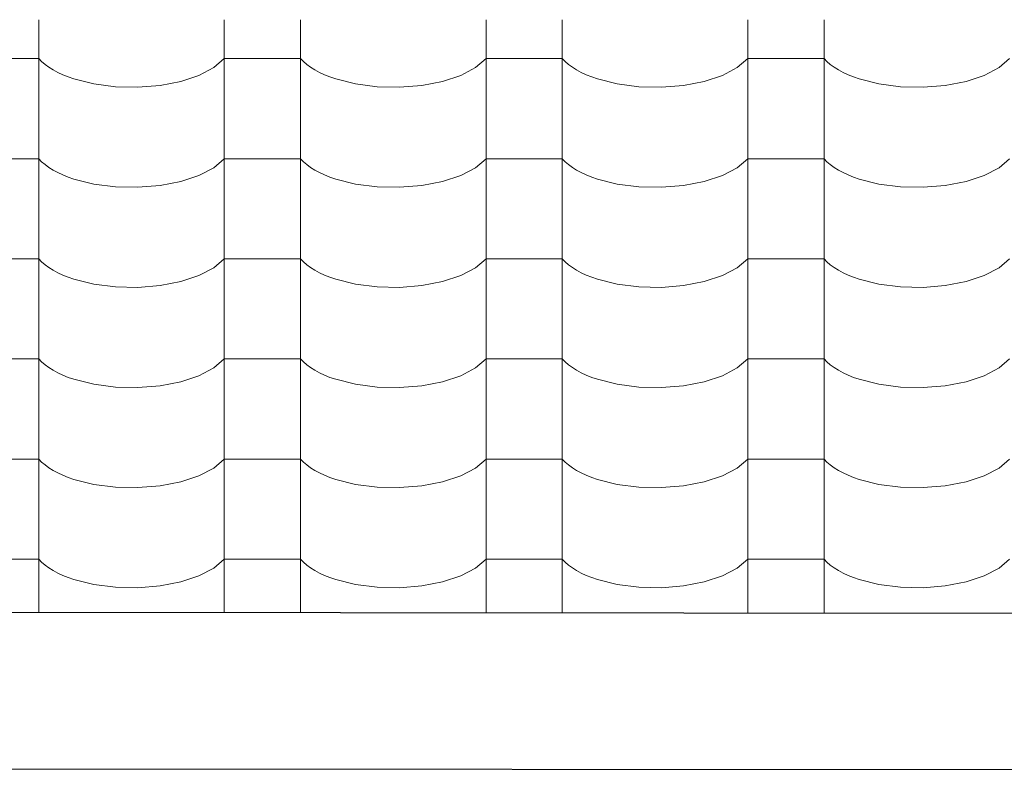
# Model space of a CAD drawing. Header units: millimetres. Extents: x -36478 to 31050, y -14815 to 11827.
# Tile 159 of 256: x -16201 to -15580, y 6985 to 7462. Entities that reach past the tile are written whole.
import ezdxf

# ---------------------------------------------------------------- set-up
doc = ezdxf.new("R2010")
doc.units = ezdxf.units.MM
doc.header["$MEASUREMENT"] = 0
doc.linetypes.add('Wipeout_Contour', pattern=[1000, 0, -1000])
doc.layers.add('Nové_Konstrukce - střechy a skořepiny', color=7, linetype='Continuous')
doc.layers.add('Nové_Výplně - Povrchové', color=7, linetype='Continuous')

# ---------------------------------------------------------------- blocks, each defined once
blk = doc.blocks.new('*X13')
at = {"layer": 'Nové_Výplně - Povrchové', "color": 21, "linetype": 'Continuous', "lineweight": 20, "true_color": 0xffaaaa}
for p, q in [((-16188.69, 7462.25), (-16188.69, 7399.38)), ((-16071.72, 7462.25), (-16071.72, 7399.38)), ((-16023.69, 7462.25), (-16023.69, 7399.38)), ((-15906.72, 7462.25), (-15906.72, 7399.38)), ((-15858.69, 7462.25), (-15858.69, 7399.38)), ((-15741.72, 7462.25), (-15741.72, 7399.38)), ((-15693.69, 7462.25), (-15693.69, 7399.38)), ((-16188.69, 7437.72), (-16212.71, 7437.72)), ((-16188.69, 7437.72), (-16186.86, 7435.83)), ((-16186.86, 7435.83), (-16184.74, 7434)), ((-16078.39, 7432.03), (-16071.72, 7437.72)), ((-16047.71, 7437.72), (-16071.72, 7437.72)), ((-16023.69, 7437.72), (-16047.71, 7437.72)), ((-16023.69, 7437.72), (-16021.86, 7435.83)), ((-16021.86, 7435.83), (-16019.74, 7434)), ((-15913.39, 7432.03), (-15906.72, 7437.72)), ((-15882.71, 7437.72), (-15906.72, 7437.72)), ((-15858.69, 7437.72), (-15882.71, 7437.72)), ((-15858.69, 7437.72), (-15856.86, 7435.83)), ((-15856.86, 7435.83), (-15854.74, 7434)), ((-15748.39, 7432.03), (-15741.72, 7437.72)), ((-15717.71, 7437.72), (-15741.72, 7437.72)), ((-15693.69, 7437.72), (-15717.71, 7437.72)), ((-15693.69, 7437.72), (-15691.86, 7435.83)), ((-15691.86, 7435.83), (-15689.74, 7434)), ((-15583.39, 7432.03), (-15576.72, 7437.72)), ((-16184.74, 7434), (-16182.34, 7432.24)), ((-16182.34, 7432.24), (-16179.65, 7430.57)), ((-16179.65, 7430.57), (-16176.71, 7428.99)), ((-16087.7, 7427.17), (-16078.39, 7432.03)), ((-16019.74, 7434), (-16017.34, 7432.24)), ((-16017.34, 7432.24), (-16014.65, 7430.57)), ((-16014.65, 7430.57), (-16011.71, 7428.99)), ((-15922.7, 7427.17), (-15913.39, 7432.03)), ((-15854.74, 7434), (-15852.34, 7432.24)), ((-15852.34, 7432.24), (-15849.65, 7430.57)), ((-15849.65, 7430.57), (-15846.71, 7428.99)), ((-15757.7, 7427.17), (-15748.39, 7432.03)), ((-15689.74, 7434), (-15687.34, 7432.24)), ((-15687.34, 7432.24), (-15684.65, 7430.57)), ((-15684.65, 7430.57), (-15681.71, 7428.99)), ((-15592.7, 7427.17), (-15583.39, 7432.03)), ((-16176.71, 7428.99), (-16173.53, 7427.51)), ((-16173.53, 7427.51), (-16170.12, 7426.14)), ((-16170.12, 7426.14), (-16166.5, 7424.89)), ((-16166.5, 7424.89), (-16154.05, 7421.79)), ((-16112.24, 7420.85), (-16099.18, 7423.37)), ((-16099.18, 7423.37), (-16087.7, 7427.17)), ((-16011.71, 7428.99), (-16008.53, 7427.51)), ((-16008.53, 7427.51), (-16005.12, 7426.14)), ((-16005.12, 7426.14), (-16001.5, 7424.89)), ((-16001.5, 7424.89), (-15989.05, 7421.79)), ((-15947.24, 7420.85), (-15934.18, 7423.37)), ((-15934.18, 7423.37), (-15922.7, 7427.17)), ((-15846.71, 7428.99), (-15843.53, 7427.51)), ((-15843.53, 7427.51), (-15840.12, 7426.14)), ((-15840.12, 7426.14), (-15836.5, 7424.89)), ((-15836.5, 7424.89), (-15824.05, 7421.79)), ((-15782.24, 7420.85), (-15769.18, 7423.37)), ((-15769.18, 7423.37), (-15757.7, 7427.17)), ((-15681.71, 7428.99), (-15678.53, 7427.51)), ((-15678.53, 7427.51), (-15675.12, 7426.14)), ((-15675.12, 7426.14), (-15671.5, 7424.89)), ((-15671.5, 7424.89), (-15659.05, 7421.79)), ((-15617.24, 7420.85), (-15604.18, 7423.37)), ((-15604.18, 7423.37), (-15592.7, 7427.17)), ((-16154.05, 7421.79), (-16140.39, 7420.03)), ((-16140.39, 7420.03), (-16126.21, 7419.71)), ((-16126.21, 7419.71), (-16112.24, 7420.85)), ((-15989.05, 7421.79), (-15975.39, 7420.03)), ((-15975.39, 7420.03), (-15961.21, 7419.71)), ((-15961.21, 7419.71), (-15947.24, 7420.85)), ((-15824.05, 7421.79), (-15810.39, 7420.03)), ((-15810.39, 7420.03), (-15796.21, 7419.71)), ((-15796.21, 7419.71), (-15782.24, 7420.85)), ((-15659.05, 7421.79), (-15645.39, 7420.03)), ((-15645.39, 7420.03), (-15631.21, 7419.71)), ((-15631.21, 7419.71), (-15617.24, 7420.85)), ((-16188.69, 7399.15), (-16188.69, 7336.27)), ((-16071.72, 7399.15), (-16071.72, 7336.27)), ((-16023.69, 7399.15), (-16023.69, 7336.27)), ((-15906.72, 7399.15), (-15906.72, 7336.27)), ((-15858.69, 7399.15), (-15858.69, 7336.27)), ((-15741.72, 7399.15), (-15741.72, 7336.27)), ((-15693.69, 7399.15), (-15693.69, 7336.27)), ((-16188.69, 7374.62), (-16212.71, 7374.62)), ((-16188.69, 7374.62), (-16186.86, 7372.72)), ((-16078.39, 7368.93), (-16071.72, 7374.62)), ((-16047.71, 7374.62), (-16071.72, 7374.62)), ((-16023.69, 7374.62), (-16047.71, 7374.62)), ((-16023.69, 7374.62), (-16021.86, 7372.72)), ((-15913.39, 7368.93), (-15906.72, 7374.62)), ((-15882.71, 7374.62), (-15906.72, 7374.62)), ((-15858.69, 7374.62), (-15882.71, 7374.62)), ((-15858.69, 7374.62), (-15856.86, 7372.72)), ((-15748.39, 7368.93), (-15741.72, 7374.62)), ((-15717.71, 7374.62), (-15741.72, 7374.62)), ((-15693.69, 7374.62), (-15717.71, 7374.62)), ((-15693.69, 7374.62), (-15691.86, 7372.72)), ((-15583.39, 7368.93), (-15576.72, 7374.62)), ((-16186.86, 7372.72), (-16184.74, 7370.89)), ((-16184.74, 7370.89), (-16182.34, 7369.14)), ((-16182.34, 7369.14), (-16179.65, 7367.47)), ((-16179.65, 7367.47), (-16176.71, 7365.89)), ((-16087.7, 7364.06), (-16078.39, 7368.93)), ((-16021.86, 7372.72), (-16019.74, 7370.89)), ((-16019.74, 7370.89), (-16017.34, 7369.14)), ((-16017.34, 7369.14), (-16014.65, 7367.47)), ((-16014.65, 7367.47), (-16011.71, 7365.89)), ((-15922.7, 7364.06), (-15913.39, 7368.93)), ((-15856.86, 7372.72), (-15854.74, 7370.89)), ((-15854.74, 7370.89), (-15852.34, 7369.14)), ((-15852.34, 7369.14), (-15849.65, 7367.47)), ((-15849.65, 7367.47), (-15846.71, 7365.89)), ((-15757.7, 7364.06), (-15748.39, 7368.93)), ((-15691.86, 7372.72), (-15689.74, 7370.89)), ((-15689.74, 7370.89), (-15687.34, 7369.14)), ((-15687.34, 7369.14), (-15684.65, 7367.47)), ((-15684.65, 7367.47), (-15681.71, 7365.89)), ((-15592.7, 7364.06), (-15583.39, 7368.93)), ((-16176.71, 7365.89), (-16173.53, 7364.41)), ((-16173.53, 7364.41), (-16170.12, 7363.04)), ((-16170.12, 7363.04), (-16166.5, 7361.79)), ((-16166.5, 7361.79), (-16154.05, 7358.68)), ((-16099.18, 7360.27), (-16087.7, 7364.06)), ((-16011.71, 7365.89), (-16008.53, 7364.41)), ((-16008.53, 7364.41), (-16005.12, 7363.04)), ((-16005.12, 7363.04), (-16001.5, 7361.79)), ((-16001.5, 7361.79), (-15989.05, 7358.68)), ((-15934.18, 7360.27), (-15922.7, 7364.06)), ((-15846.71, 7365.89), (-15843.53, 7364.41)), ((-15843.53, 7364.41), (-15840.12, 7363.04)), ((-15840.12, 7363.04), (-15836.5, 7361.79)), ((-15836.5, 7361.79), (-15824.05, 7358.68)), ((-15769.18, 7360.27), (-15757.7, 7364.06)), ((-15681.71, 7365.89), (-15678.53, 7364.41)), ((-15678.53, 7364.41), (-15675.12, 7363.04)), ((-15675.12, 7363.04), (-15671.5, 7361.79)), ((-15671.5, 7361.79), (-15659.05, 7358.68)), ((-15604.18, 7360.27), (-15592.7, 7364.06)), ((-16154.05, 7358.68), (-16140.39, 7356.93)), ((-16140.39, 7356.93), (-16126.21, 7356.61)), ((-16126.21, 7356.61), (-16112.24, 7357.74)), ((-16112.24, 7357.74), (-16099.18, 7360.27)), ((-15989.05, 7358.68), (-15975.39, 7356.93)), ((-15975.39, 7356.93), (-15961.21, 7356.61)), ((-15961.21, 7356.61), (-15947.24, 7357.74)), ((-15947.24, 7357.74), (-15934.18, 7360.27)), ((-15824.05, 7358.68), (-15810.39, 7356.93)), ((-15810.39, 7356.93), (-15796.21, 7356.61)), ((-15796.21, 7356.61), (-15782.24, 7357.74)), ((-15782.24, 7357.74), (-15769.18, 7360.27)), ((-15659.05, 7358.68), (-15645.39, 7356.93)), ((-15645.39, 7356.93), (-15631.21, 7356.61)), ((-15631.21, 7356.61), (-15617.24, 7357.74)), ((-15617.24, 7357.74), (-15604.18, 7360.27)), ((-16188.69, 7336.04), (-16188.69, 7273.17)), ((-16071.72, 7336.04), (-16071.72, 7273.17)), ((-16023.69, 7336.04), (-16023.69, 7273.17)), ((-15906.72, 7336.04), (-15906.72, 7273.17)), ((-15858.69, 7336.04), (-15858.69, 7273.17)), ((-15741.72, 7336.04), (-15741.72, 7273.17)), ((-15693.69, 7336.04), (-15693.69, 7273.17)), ((-16188.69, 7311.51), (-16212.71, 7311.51)), ((-16188.69, 7311.51), (-16186.86, 7309.62)), ((-16078.39, 7305.82), (-16071.72, 7311.51)), ((-16047.71, 7311.51), (-16071.72, 7311.51)), ((-16023.69, 7311.51), (-16047.71, 7311.51)), ((-16023.69, 7311.51), (-16021.86, 7309.62)), ((-15913.39, 7305.82), (-15906.72, 7311.51)), ((-15882.71, 7311.51), (-15906.72, 7311.51)), ((-15858.69, 7311.51), (-15882.71, 7311.51)), ((-15858.69, 7311.51), (-15856.86, 7309.62)), ((-15748.39, 7305.82), (-15741.72, 7311.51)), ((-15717.71, 7311.51), (-15741.72, 7311.51)), ((-15693.69, 7311.51), (-15717.71, 7311.51)), ((-15693.69, 7311.51), (-15691.86, 7309.62)), ((-15583.39, 7305.82), (-15576.72, 7311.51)), ((-16186.86, 7309.62), (-16184.74, 7307.79)), ((-16184.74, 7307.79), (-16182.34, 7306.03)), ((-16182.34, 7306.03), (-16179.65, 7304.36)), ((-16087.7, 7300.96), (-16078.39, 7305.82)), ((-16021.86, 7309.62), (-16019.74, 7307.79)), ((-16019.74, 7307.79), (-16017.34, 7306.03)), ((-16017.34, 7306.03), (-16014.65, 7304.36)), ((-15922.7, 7300.96), (-15913.39, 7305.82)), ((-15856.86, 7309.62), (-15854.74, 7307.79)), ((-15854.74, 7307.79), (-15852.34, 7306.03)), ((-15852.34, 7306.03), (-15849.65, 7304.36)), ((-15757.7, 7300.96), (-15748.39, 7305.82)), ((-15691.86, 7309.62), (-15689.74, 7307.79)), ((-15689.74, 7307.79), (-15687.34, 7306.03)), ((-15687.34, 7306.03), (-15684.65, 7304.36)), ((-15592.7, 7300.96), (-15583.39, 7305.82)), ((-16179.65, 7304.36), (-16176.71, 7302.78)), ((-16176.71, 7302.78), (-16173.53, 7301.3)), ((-16173.53, 7301.3), (-16170.12, 7299.94)), ((-16170.12, 7299.94), (-16166.5, 7298.68)), ((-16099.18, 7297.16), (-16087.7, 7300.96)), ((-16014.65, 7304.36), (-16011.71, 7302.78)), ((-16011.71, 7302.78), (-16008.53, 7301.3)), ((-16008.53, 7301.3), (-16005.12, 7299.94)), ((-16005.12, 7299.94), (-16001.5, 7298.68)), ((-15934.18, 7297.16), (-15922.7, 7300.96)), ((-15849.65, 7304.36), (-15846.71, 7302.78)), ((-15846.71, 7302.78), (-15843.53, 7301.3)), ((-15843.53, 7301.3), (-15840.12, 7299.94)), ((-15840.12, 7299.94), (-15836.5, 7298.68)), ((-15769.18, 7297.16), (-15757.7, 7300.96)), ((-15684.65, 7304.36), (-15681.71, 7302.78)), ((-15681.71, 7302.78), (-15678.53, 7301.3)), ((-15678.53, 7301.3), (-15675.12, 7299.94)), ((-15675.12, 7299.94), (-15671.5, 7298.68)), ((-15604.18, 7297.16), (-15592.7, 7300.96)), ((-16166.5, 7298.68), (-16154.05, 7295.58)), ((-16154.05, 7295.58), (-16140.39, 7293.82)), ((-16140.39, 7293.82), (-16126.21, 7293.5)), ((-16126.21, 7293.5), (-16112.24, 7294.64)), ((-16112.24, 7294.64), (-16099.18, 7297.16)), ((-16001.5, 7298.68), (-15989.05, 7295.58)), ((-15989.05, 7295.58), (-15975.39, 7293.82)), ((-15975.39, 7293.82), (-15961.21, 7293.5)), ((-15961.21, 7293.5), (-15947.24, 7294.64)), ((-15947.24, 7294.64), (-15934.18, 7297.16)), ((-15836.5, 7298.68), (-15824.05, 7295.58)), ((-15824.05, 7295.58), (-15810.39, 7293.82)), ((-15810.39, 7293.82), (-15796.21, 7293.5)), ((-15796.21, 7293.5), (-15782.24, 7294.64)), ((-15782.24, 7294.64), (-15769.18, 7297.16)), ((-15671.5, 7298.68), (-15659.05, 7295.58)), ((-15659.05, 7295.58), (-15645.39, 7293.82)), ((-15645.39, 7293.82), (-15631.21, 7293.5)), ((-15631.21, 7293.5), (-15617.24, 7294.64)), ((-15617.24, 7294.64), (-15604.18, 7297.16)), ((-16188.69, 7272.94), (-16188.69, 7210.06)), ((-16071.72, 7272.94), (-16071.72, 7210.06)), ((-16023.69, 7272.94), (-16023.69, 7210.06)), ((-15906.72, 7272.94), (-15906.72, 7210.06)), ((-15858.69, 7272.94), (-15858.69, 7210.06)), ((-15741.72, 7272.94), (-15741.72, 7210.06)), ((-15693.69, 7272.94), (-15693.69, 7210.06)), ((-16188.69, 7248.41), (-16212.71, 7248.41)), ((-16188.69, 7248.41), (-16186.86, 7246.51)), ((-16186.86, 7246.51), (-16184.74, 7244.68)), ((-16184.74, 7244.68), (-16182.34, 7242.93)), ((-16182.34, 7242.93), (-16179.65, 7241.26)), ((-16078.39, 7242.72), (-16071.72, 7248.41)), ((-16047.71, 7248.41), (-16071.72, 7248.41)), ((-16023.69, 7248.41), (-16047.71, 7248.41)), ((-16023.69, 7248.41), (-16021.86, 7246.51)), ((-16021.86, 7246.51), (-16019.74, 7244.68)), ((-16019.74, 7244.68), (-16017.34, 7242.93)), ((-16017.34, 7242.93), (-16014.65, 7241.26)), ((-15913.39, 7242.72), (-15906.72, 7248.41)), ((-15882.71, 7248.41), (-15906.72, 7248.41)), ((-15858.69, 7248.41), (-15882.71, 7248.41)), ((-15858.69, 7248.41), (-15856.86, 7246.51)), ((-15856.86, 7246.51), (-15854.74, 7244.68)), ((-15854.74, 7244.68), (-15852.34, 7242.93)), ((-15852.34, 7242.93), (-15849.65, 7241.26)), ((-15748.39, 7242.72), (-15741.72, 7248.41)), ((-15717.71, 7248.41), (-15741.72, 7248.41)), ((-15693.69, 7248.41), (-15717.71, 7248.41)), ((-15693.69, 7248.41), (-15691.86, 7246.51)), ((-15691.86, 7246.51), (-15689.74, 7244.68)), ((-15689.74, 7244.68), (-15687.34, 7242.93)), ((-15687.34, 7242.93), (-15684.65, 7241.26)), ((-15583.39, 7242.72), (-15576.72, 7248.41)), ((-16179.65, 7241.26), (-16176.71, 7239.68)), ((-16176.71, 7239.68), (-16173.53, 7238.2)), ((-16173.53, 7238.2), (-16170.12, 7236.83)), ((-16170.12, 7236.83), (-16166.5, 7235.58)), ((-16099.18, 7234.06), (-16087.7, 7237.85)), ((-16087.7, 7237.85), (-16078.39, 7242.72)), ((-16014.65, 7241.26), (-16011.71, 7239.68)), ((-16011.71, 7239.68), (-16008.53, 7238.2)), ((-16008.53, 7238.2), (-16005.12, 7236.83)), ((-16005.12, 7236.83), (-16001.5, 7235.58)), ((-15934.18, 7234.06), (-15922.7, 7237.85)), ((-15922.7, 7237.85), (-15913.39, 7242.72)), ((-15849.65, 7241.26), (-15846.71, 7239.68)), ((-15846.71, 7239.68), (-15843.53, 7238.2)), ((-15843.53, 7238.2), (-15840.12, 7236.83)), ((-15840.12, 7236.83), (-15836.5, 7235.58)), ((-15769.18, 7234.06), (-15757.7, 7237.85)), ((-15757.7, 7237.85), (-15748.39, 7242.72)), ((-15684.65, 7241.26), (-15681.71, 7239.68)), ((-15681.71, 7239.68), (-15678.53, 7238.2)), ((-15678.53, 7238.2), (-15675.12, 7236.83)), ((-15675.12, 7236.83), (-15671.5, 7235.58)), ((-15604.18, 7234.06), (-15592.7, 7237.85)), ((-15592.7, 7237.85), (-15583.39, 7242.72)), ((-16166.5, 7235.58), (-16154.05, 7232.47)), ((-16154.05, 7232.47), (-16140.39, 7230.72)), ((-16140.39, 7230.72), (-16126.21, 7230.4)), ((-16126.21, 7230.4), (-16112.24, 7231.53)), ((-16112.24, 7231.53), (-16099.18, 7234.06)), ((-16001.5, 7235.58), (-15989.05, 7232.47)), ((-15989.05, 7232.47), (-15975.39, 7230.72)), ((-15975.39, 7230.72), (-15961.21, 7230.4)), ((-15961.21, 7230.4), (-15947.24, 7231.53)), ((-15947.24, 7231.53), (-15934.18, 7234.06)), ((-15836.5, 7235.58), (-15824.05, 7232.47)), ((-15824.05, 7232.47), (-15810.39, 7230.72)), ((-15810.39, 7230.72), (-15796.21, 7230.4)), ((-15796.21, 7230.4), (-15782.24, 7231.53)), ((-15782.24, 7231.53), (-15769.18, 7234.06)), ((-15671.5, 7235.58), (-15659.05, 7232.47)), ((-15659.05, 7232.47), (-15645.39, 7230.72)), ((-15645.39, 7230.72), (-15631.21, 7230.4)), ((-15631.21, 7230.4), (-15617.24, 7231.53)), ((-15617.24, 7231.53), (-15604.18, 7234.06)), ((-16188.69, 7209.84), (-16188.69, 7146.96)), ((-16071.72, 7209.84), (-16071.72, 7146.96)), ((-16023.69, 7209.84), (-16023.69, 7146.96)), ((-15906.72, 7209.84), (-15906.72, 7146.96)), ((-15858.69, 7209.84), (-15858.69, 7146.96)), ((-15741.72, 7209.84), (-15741.72, 7146.96)), ((-15693.69, 7209.84), (-15693.69, 7146.96)), ((-16188.69, 7185.3), (-16212.71, 7185.3)), ((-16188.69, 7185.3), (-16186.86, 7183.41)), ((-16186.86, 7183.41), (-16184.74, 7181.58)), ((-16184.74, 7181.58), (-16182.34, 7179.82)), ((-16078.39, 7179.61), (-16071.72, 7185.3)), ((-16047.71, 7185.3), (-16071.72, 7185.3)), ((-16023.69, 7185.3), (-16047.71, 7185.3)), ((-16023.69, 7185.3), (-16021.86, 7183.41)), ((-16021.86, 7183.41), (-16019.74, 7181.58)), ((-16019.74, 7181.58), (-16017.34, 7179.82)), ((-15913.39, 7179.61), (-15906.72, 7185.3)), ((-15882.71, 7185.3), (-15906.72, 7185.3)), ((-15858.69, 7185.3), (-15882.71, 7185.3)), ((-15858.69, 7185.3), (-15856.86, 7183.41)), ((-15856.86, 7183.41), (-15854.74, 7181.58)), ((-15854.74, 7181.58), (-15852.34, 7179.82)), ((-15748.39, 7179.61), (-15741.72, 7185.3)), ((-15717.71, 7185.3), (-15741.72, 7185.3)), ((-15693.69, 7185.3), (-15717.71, 7185.3)), ((-15693.69, 7185.3), (-15691.86, 7183.41)), ((-15691.86, 7183.41), (-15689.74, 7181.58)), ((-15689.74, 7181.58), (-15687.34, 7179.82)), ((-15583.39, 7179.61), (-15576.72, 7185.3)), ((-16182.34, 7179.82), (-16179.65, 7178.15)), ((-16179.65, 7178.15), (-16176.71, 7176.57)), ((-16176.71, 7176.57), (-16173.53, 7175.1)), ((-16173.53, 7175.1), (-16170.12, 7173.73)), ((-16099.18, 7170.96), (-16087.7, 7174.75)), ((-16087.7, 7174.75), (-16078.39, 7179.61)), ((-16017.34, 7179.82), (-16014.65, 7178.15)), ((-16014.65, 7178.15), (-16011.71, 7176.57)), ((-16011.71, 7176.57), (-16008.53, 7175.1)), ((-16008.53, 7175.1), (-16005.12, 7173.73)), ((-15934.18, 7170.96), (-15922.7, 7174.75)), ((-15922.7, 7174.75), (-15913.39, 7179.61)), ((-15852.34, 7179.82), (-15849.65, 7178.15)), ((-15849.65, 7178.15), (-15846.71, 7176.57)), ((-15846.71, 7176.57), (-15843.53, 7175.1)), ((-15843.53, 7175.1), (-15840.12, 7173.73)), ((-15769.18, 7170.96), (-15757.7, 7174.75)), ((-15757.7, 7174.75), (-15748.39, 7179.61)), ((-15687.34, 7179.82), (-15684.65, 7178.15)), ((-15684.65, 7178.15), (-15681.71, 7176.57)), ((-15681.71, 7176.57), (-15678.53, 7175.1)), ((-15678.53, 7175.1), (-15675.12, 7173.73)), ((-15604.18, 7170.96), (-15592.7, 7174.75)), ((-15592.7, 7174.75), (-15583.39, 7179.61)), ((-16170.12, 7173.73), (-16166.5, 7172.47)), ((-16166.5, 7172.47), (-16154.05, 7169.37)), ((-16154.05, 7169.37), (-16140.39, 7167.61)), ((-16126.21, 7167.29), (-16112.24, 7168.43)), ((-16112.24, 7168.43), (-16099.18, 7170.96)), ((-16005.12, 7173.73), (-16001.5, 7172.47)), ((-16001.5, 7172.47), (-15989.05, 7169.37)), ((-15989.05, 7169.37), (-15975.39, 7167.61)), ((-15961.21, 7167.29), (-15947.24, 7168.43)), ((-15947.24, 7168.43), (-15934.18, 7170.96)), ((-15840.12, 7173.73), (-15836.5, 7172.47)), ((-15836.5, 7172.47), (-15824.05, 7169.37)), ((-15824.05, 7169.37), (-15810.39, 7167.61)), ((-15796.21, 7167.29), (-15782.24, 7168.43)), ((-15782.24, 7168.43), (-15769.18, 7170.96)), ((-15675.12, 7173.73), (-15671.5, 7172.47)), ((-15671.5, 7172.47), (-15659.05, 7169.37)), ((-15659.05, 7169.37), (-15645.39, 7167.61)), ((-15631.21, 7167.29), (-15617.24, 7168.43)), ((-15617.24, 7168.43), (-15604.18, 7170.96)), ((-16140.39, 7167.61), (-16126.21, 7167.29)), ((-15975.39, 7167.61), (-15961.21, 7167.29)), ((-15810.39, 7167.61), (-15796.21, 7167.29)), ((-15645.39, 7167.61), (-15631.21, 7167.29)), ((-16188.69, 7146.73), (-16188.69, 7088.7)), ((-16071.72, 7146.73), (-16071.72, 7088.62)), ((-16023.69, 7146.73), (-16023.69, 7088.58)), ((-15906.72, 7146.73), (-15906.72, 7088.5)), ((-15858.69, 7146.73), (-15858.69, 7088.47)), ((-15741.72, 7146.73), (-15741.72, 7088.38)), ((-15693.69, 7146.73), (-15693.69, 7088.35)), ((-16188.69, 7122.2), (-16212.71, 7122.2)), ((-16188.69, 7122.2), (-16186.86, 7120.3)), ((-16186.86, 7120.3), (-16184.74, 7118.47)), ((-16078.39, 7116.51), (-16071.72, 7122.2)), ((-16047.71, 7122.2), (-16071.72, 7122.2)), ((-16023.69, 7122.2), (-16047.71, 7122.2)), ((-16023.69, 7122.2), (-16021.86, 7120.3)), ((-16021.86, 7120.3), (-16019.74, 7118.47)), ((-15913.39, 7116.51), (-15906.72, 7122.2)), ((-15882.71, 7122.2), (-15906.72, 7122.2)), ((-15858.69, 7122.2), (-15882.71, 7122.2)), ((-15858.69, 7122.2), (-15856.86, 7120.3)), ((-15856.86, 7120.3), (-15854.74, 7118.47)), ((-15748.39, 7116.51), (-15741.72, 7122.2)), ((-15717.71, 7122.2), (-15741.72, 7122.2)), ((-15693.69, 7122.2), (-15717.71, 7122.2)), ((-15693.69, 7122.2), (-15691.86, 7120.3)), ((-15691.86, 7120.3), (-15689.74, 7118.47)), ((-15583.39, 7116.51), (-15576.72, 7122.2)), ((-16184.74, 7118.47), (-16182.34, 7116.72)), ((-16182.34, 7116.72), (-16179.65, 7115.05)), ((-16179.65, 7115.05), (-16176.71, 7113.47)), ((-16176.71, 7113.47), (-16173.53, 7111.99)), ((-16087.7, 7111.64), (-16078.39, 7116.51)), ((-16019.74, 7118.47), (-16017.34, 7116.72)), ((-16017.34, 7116.72), (-16014.65, 7115.05)), ((-16014.65, 7115.05), (-16011.71, 7113.47)), ((-16011.71, 7113.47), (-16008.53, 7111.99)), ((-15922.7, 7111.64), (-15913.39, 7116.51)), ((-15854.74, 7118.47), (-15852.34, 7116.72)), ((-15852.34, 7116.72), (-15849.65, 7115.05)), ((-15849.65, 7115.05), (-15846.71, 7113.47)), ((-15846.71, 7113.47), (-15843.53, 7111.99)), ((-15757.7, 7111.64), (-15748.39, 7116.51)), ((-15689.74, 7118.47), (-15687.34, 7116.72)), ((-15687.34, 7116.72), (-15684.65, 7115.05)), ((-15684.65, 7115.05), (-15681.71, 7113.47)), ((-15681.71, 7113.47), (-15678.53, 7111.99)), ((-15592.7, 7111.64), (-15583.39, 7116.51)), ((-16173.53, 7111.99), (-16170.12, 7110.62)), ((-16170.12, 7110.62), (-16166.5, 7109.37)), ((-16166.5, 7109.37), (-16154.05, 7106.27)), ((-16112.24, 7105.32), (-16099.18, 7107.85)), ((-16099.18, 7107.85), (-16087.7, 7111.64)), ((-16008.53, 7111.99), (-16005.12, 7110.62)), ((-16005.12, 7110.62), (-16001.5, 7109.37)), ((-16001.5, 7109.37), (-15989.05, 7106.27)), ((-15947.24, 7105.32), (-15934.18, 7107.85)), ((-15934.18, 7107.85), (-15922.7, 7111.64)), ((-15843.53, 7111.99), (-15840.12, 7110.62)), ((-15840.12, 7110.62), (-15836.5, 7109.37)), ((-15836.5, 7109.37), (-15824.05, 7106.27)), ((-15782.24, 7105.32), (-15769.18, 7107.85)), ((-15769.18, 7107.85), (-15757.7, 7111.64)), ((-15678.53, 7111.99), (-15675.12, 7110.62)), ((-15675.12, 7110.62), (-15671.5, 7109.37)), ((-15671.5, 7109.37), (-15659.05, 7106.27)), ((-15617.24, 7105.32), (-15604.18, 7107.85)), ((-15604.18, 7107.85), (-15592.7, 7111.64)), ((-16154.05, 7106.27), (-16140.39, 7104.51)), ((-16140.39, 7104.51), (-16126.21, 7104.19)), ((-16126.21, 7104.19), (-16112.24, 7105.32)), ((-15989.05, 7106.27), (-15975.39, 7104.51)), ((-15975.39, 7104.51), (-15961.21, 7104.19)), ((-15961.21, 7104.19), (-15947.24, 7105.32)), ((-15824.05, 7106.27), (-15810.39, 7104.51)), ((-15810.39, 7104.51), (-15796.21, 7104.19)), ((-15796.21, 7104.19), (-15782.24, 7105.32)), ((-15659.05, 7106.27), (-15645.39, 7104.51)), ((-15645.39, 7104.51), (-15631.21, 7104.19)), ((-15631.21, 7104.19), (-15617.24, 7105.32))]:
    blk.add_line(p, q, dxfattribs=at)
blk = doc.blocks.new('výplň_6_1', base_point=(0, 0))
at = {"layer": 'Nové_Výplně - Povrchové', "color": 21, "linetype": 'Continuous', "lineweight": 20, "true_color": 0xffaaaa}
blk.add_blockref('*X13', (0, 0), dxfattribs=at)

msp = doc.modelspace()

# ---------------------------------------------------------------- block references
at = {"layer": 'Nové_Výplně - Povrchové', "color": 21, "linetype": 'Continuous', "lineweight": 20, "true_color": 0xffaaaa}
msp.add_blockref('výplň_6_1', (0, 0), dxfattribs=at)

# ---------------------------------------------------------------- next in the draw order: wipeouts: each hides what was drawn before it
at = {"color": 254, "linetype": 'Wipeout_Contour', "lineweight": 0, "ltscale": 136803.920709}
msp.add_wipeout([(-9642.41, 7084.05), (-19182.71, 7090.83), (-19149.9, 6991.9), (-9928.07, 6985.35), (-9930.83, 6995.61), (-9618.44, 6995.61), (-9618.44, 7042.98), (-9666.99, 7042.51), (-9663.93, 7049.22), (-9668.84, 7065.78)], dxfattribs=at).dxf.layer = 'Nové_Výplně - Povrchové'

# ---------------------------------------------------------------- next in the draw order: linework, layer by layer
at = {"layer": 'Nové_Konstrukce - střechy a skořepiny', "color": 1, "linetype": 'Continuous', "lineweight": 25}
for p, q in [((-19182.71, 7090.83), (-9642.41, 7084.05)), ((-9928.07, 6985.35), (-19149.9, 6991.9))]:
    msp.add_line(p, q, dxfattribs=at)

doc.saveas('drawing.dxf')
